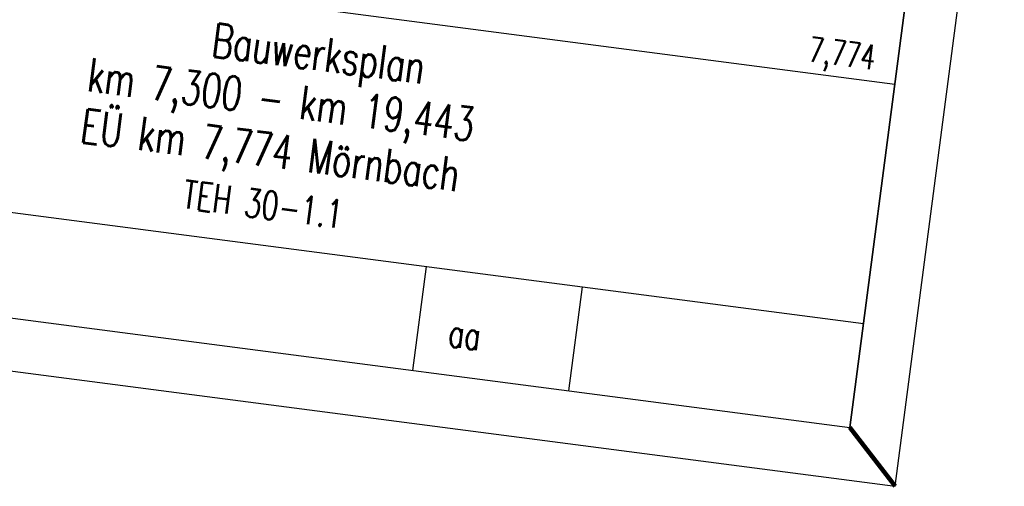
# Model space of a CAD drawing. Header units: metres. Extents: x -11 to 3521450, y 0 to 5943726.
# Tile 38 of 96: x 3520824.13 to 3520828.82, y 5943337.16 to 5943339.39. Entities that reach past the tile are written whole.
import ezdxf
from ezdxf.enums import TextEntityAlignment as Align

# ---------------------------------------------------------------- set-up
doc = ezdxf.new("R2010")
doc.units = ezdxf.units.M
doc.layers.add('IBJ_Hilfslinien', color=210, linetype='Continuous', plot=False)
for name, color, linetype in [('Stempel', 7, 'Continuous'), ('T__RANDI', 3, 'Continuous'), ('T__RANDO', 7, 'Continuous')]:
    doc.layers.add(name, color=color, linetype=linetype)
doc.styles.add('SIMPLEX8', font='simplexd.shx', dxfattribs={"width": 0.8})

# ---------------------------------------------------------------- blocks, each defined once
blk = doc.blocks.new('Planstempel')
at = {"layer": 'IBJ_Hilfslinien', "color": 6, "linetype": 'Continuous', "lineweight": 140}
blk.add_line((-0.25, 0.25), (0, 0), dxfattribs=at)
at = {"layer": 'Stempel', "color": 1}
for p in [(-0.25, 14.5762), (-9.25, 0.25)]:
    blk.add_line(p, (-0.25, 0.25), dxfattribs=at)
at = {"layer": 'Stempel'}
for p, q in [((-0.25, 1.9), (-9.25, 1.9)), ((-7.5, 0.75), (-0.25, 0.75)), ((-2.35, 0.25), (-2.35, 0.75)), ((-1.6, 0.25), (-1.6, 0.75))]:
    blk.add_line(p, q, dxfattribs=at)
at = {"layer": 'Stempel', "color": 1, "lineweight": 25, "style": 'SIMPLEX8', "width": 0.7}
blk.add_text('7,774', height=0.1181, dxfattribs=at).set_placement((-0.6765, 1.9554))
at = {"layer": 'Stempel', "color": 3, "lineweight": 35, "style": 'SIMPLEX8', "width": 0.7}
blk.add_text('Bauwerksplan', height=0.161043, dxfattribs=at).set_placement((-2.9904, 1.6098), align=Align.CENTER)
at = {"layer": 'Stempel', "color": 2, "lineweight": 35, "style": 'SIMPLEX8', "width": 0.7}
for s, height, p in [('km 7,300 - km 19,443', 0.161043, (-4.0671, 1.3692)), ('EÜ km 7,774 Mörnbach', 0.161043, (-4.0671, 1.1235)), ('TEH 30-1.1', 0.135, (-3.5432, 0.8749)), ('aa', 0.135, (-2.2046, 0.3854))]:
    blk.add_text(s, height=height, dxfattribs=at).set_placement(p)
blk = doc.blocks.new('SOF_PAGEMARGIN_1CB72')
at = {"layer": 'T__RANDI', "color": 3}
for p, q in [((1184, 5), (1184, 836)), ((20, 5), (1184, 5))]:
    blk.add_line(p, q, dxfattribs=at)
at = {"layer": 'T__RANDO', "color": 7}
for p, q in [((1189, 0), (1189, 841)), ((0, 0), (1189, 0))]:
    blk.add_line(p, q, dxfattribs=at)

msp = doc.modelspace()

# ---------------------------------------------------------------- block references
at = {"linetype": 'Continuous', "lineweight": 18, "extrusion": (4.31589e-07, -5.63916e-08, 1), "rotation": 352.5558816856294}
msp.add_blockref('Planstempel', (3520828.3041, 5943337.1631, 1.1843), dxfattribs=at)

# ---------------------------------------------------------------- next in the draw order: block references
at = {"linetype": 'Continuous', "lineweight": 18, "extrusion": (4.31589e-07, -5.63916e-08, 1), "xscale": 0.05, "yscale": 0.05, "zscale": 0.05, "rotation": 352.5558816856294}
msp.add_blockref('SOF_PAGEMARGIN_1CB72', (3520769.3551, 5943344.8654, 1.1843), dxfattribs=at)

doc.saveas('drawing.dxf')
